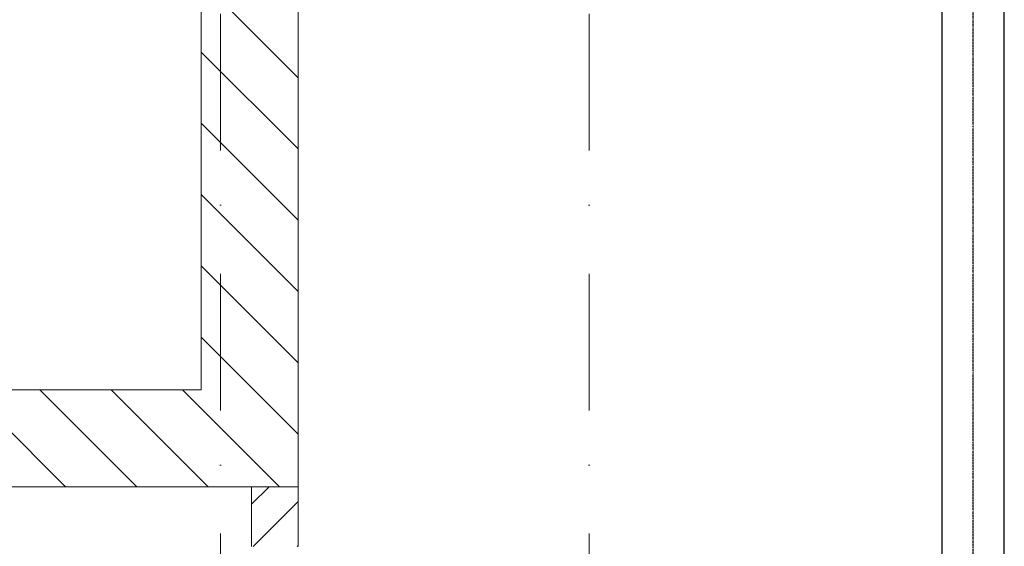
# Model space of a CAD drawing. Header units: millimetres. Extents: x -4612887 to -4536833, y -5457376 to -5415716.
# Tile 33 of 144: x -4593594 to -4591056, y -5439468 to -5438110. Entities that reach past the tile are written whole.
import ezdxf

# ---------------------------------------------------------------- set-up
doc = ezdxf.new("R2010")
doc.units = ezdxf.units.MM
doc.header["$MEASUREMENT"] = 0
doc.linetypes.add('DASHDOT', pattern=[1, 0.5, -0.25, 0, -0.25])
doc.linetypes.add('Kropki i Kreski', pattern=[670.277762, 352.777767, -176.388884, 0, -141.111112])
doc.layers.get('0').update_dxf_attribs({"color": 8, "lineweight": 18})
for name, color, linetype, lineweight in [('FLUID-N1', 7, 'Continuous', 30), ('Osie', 8, 'Continuous', 18), ('Ściany wewnętrzne', 7, 'Continuous', 18)]:
    doc.layers.add(name, color=color, linetype=linetype, lineweight=lineweight)
doc.layers.add('FLUID-N1-SYM', color=7, linetype='Continuous')
pattern_1 = [(315, (-4559356.9, -5416807.61), (91.92388, 91.92388), [])]

# ---------------------------------------------------------------- blocks, each defined once
blk = doc.blocks.new('*U963')
at = {"color": 162, "linetype": 'Continuous', "lineweight": -2}
for p, q in [((-1800, -80), (-1800, 80)), ((1800, 80), (1800, -80))]:
    blk.add_line(p, q, dxfattribs=at)
at = {"color": 0, "linetype": 'ByBlock', "lineweight": -2}
for p, q in [((-1800, 80), (1800, 80)), ((-1800, -80), (1800, -80))]:
    blk.add_line(p, q, dxfattribs=at)
at = {"layer": 'FLUID-N1-SYM', "color": 7, "linetype": 'DASHDOT'}
blk.add_line((-1800, 0), (1800, 0), dxfattribs=at)

msp = doc.modelspace()

# ---------------------------------------------------------------- hatches: boundary and pattern name
at = {"layer": 'Ściany wewnętrzne', "linetype": 'Continuous'}
h = msp.add_hatch(dxfattribs=at)
h.set_pattern_fill('CEGŁA_ZWYKŁA__2_', color=8, style=0, pattern_type=2)
h.set_pattern_definition(pattern_1)
h.paths.add_polyline_path([(-4593125.7, -5439064.1), (-4592875.7, -5439314.1), (-4592875.7, -5437114.1), (-4593125.7, -5437114.1)])
h = msp.add_hatch(dxfattribs=at)
h.set_pattern_fill('CEGŁA_ZWYKŁA__2_', color=8, style=0, pattern_type=2)
h.set_pattern_definition(pattern_1)
h.paths.add_polyline_path([(-4598875.4, -5439314.1), (-4592875.7, -5439314.1), (-4593125.7, -5439064.1), (-4598875.4, -5439064.1)])
h = msp.add_hatch(dxfattribs=at)
h.set_pattern_fill('BLOCZKI_CERAMICZNE', color=8, style=0, pattern_type=2)
h.set_pattern_definition([(45, (-4559356.9, -5416807.61), (-56.56854, 56.56854), [])])
h.paths.add_polyline_path([(-4592875.7, -5439314.1), (-4592995.7, -5439314.1), (-4592995.7, -5439467.8), (-4592895.7, -5439467.8), (-4592875.7, -5439467.8)])

# ---------------------------------------------------------------- linework, layer by layer
at = {"layer": 'Osie', "color": 8, "linetype": 'Kropki i Kreski'}
for p, q in [((-4593075.7, -5455206.5), (-4593075.7, -5416506)), ((-4592125.4, -5455206.5), (-4592125.4, -5416506))]:
    msp.add_line(p, q, dxfattribs=at)
at = {"layer": 'Ściany wewnętrzne', "color": 8, "linetype": 'Continuous', "flags": 128}
for points in [[(-4592875.7, -5439314.1), (-4592875.7, -5436714.1)], [(-4593125.7, -5437114.1), (-4593125.7, -5439064.1)], [(-4593125.7, -5439064.1), (-4598875.4, -5439064.1)], [(-4598875.4, -5439314.1), (-4592875.7, -5439314.1)], [(-4592875.7, -5439314.1), (-4592995.7, -5439314.1)], [(-4592995.7, -5439314.1), (-4592995.7, -5439467.8)], [(-4592875.7, -5439467.8), (-4592875.7, -5439314.1)]]:
    msp.add_lwpolyline(points, dxfattribs=at)

# ---------------------------------------------------------------- block references
at = {"layer": 'FLUID-N1', "color": 162, "linetype": 'Continuous', "rotation": 90}
msp.add_blockref('*U963', (-4591135.7, -5438981.6), dxfattribs=at)

doc.saveas('drawing.dxf')
